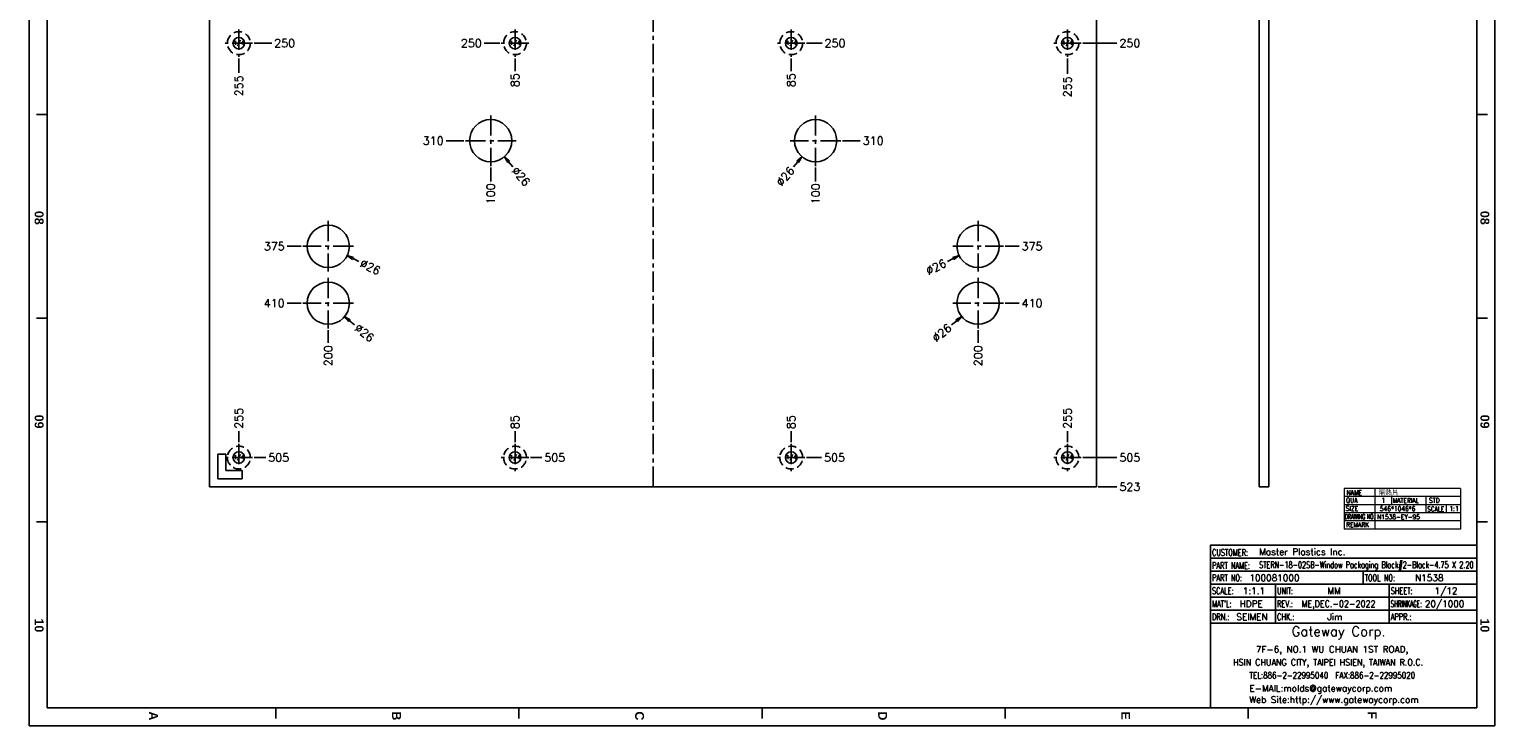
# Model space of a CAD drawing. Extents: x 2651 to 11825, y -3833 to 1075.
# Tile 52 of 256: x 2651 to 3553, y -2817 to -2389. Entities that reach past the tile are written whole.
import ezdxf
from ezdxf.enums import TextEntityAlignment as Align

# ---------------------------------------------------------------- set-up
doc = ezdxf.new("R2010")
doc.units = 0
doc.header["$LTSCALE"] = 10
for name, pattern in [('CENTER', [2, 1.25, -0.25, 0.25, -0.25]), ('DASHED', [0.75, 0.5, -0.25]), ('PHANTOM', [2.5, 1.25, -0.25, 0.25, -0.25, 0.25, -0.25])]:
    doc.linetypes.add(name, pattern=pattern)
doc.layers.get('0').update_dxf_attribs({"linetype": 'CONTINUOUS'})
doc.layers.get('Defpoints').update_dxf_attribs({"linetype": 'CONTINUOUS'})
for name, color, linetype in [('2', 7, 'CONTINUOUS'), ('95', 7, 'CONTINUOUS'), ('BOX', 4, 'CONTINUOUS'), ('CEN', 1, 'CENTER'), ('DEFAULT_3', 7, 'PHANTOM'), ('DIM', 3, 'CONTINUOUS'), ('TEXT', 4, 'CONTINUOUS')]:
    doc.layers.add(name, color=color, linetype=linetype)
doc.styles.add('china', font='txt')
doc.styles.add('romanc', font='romanc.shx')
doc.styles.get("Standard").update_dxf_attribs({"font": 'romans.shx'})
doc.dimstyles.new('T5', dxfattribs={"dimtxt": 5, "dimasz": 4, "dimexe": 1.5, "dimexo": 1, "dimgap": 1.5, "dimtad": 0, "dimrnd": 1.38778e-17, "dimzin": 9, "dimdsep": 46, "dimtxsty": 'Standard', "dimblk": 'CLOSED', "dimcen": 0, "dimclrd": 3, "dimclre": 3, "dimclrt": 3, "dimazin": 2, "dimtfac": 0.75, "dimtofl": 0, "dimtmove": 0, "dimatfit": 3, "dimfxl": 0, "dimtolj": 1, "dimarcsym": 0})

# ---------------------------------------------------------------- blocks, each defined once
blk = doc.blocks.new('*D2562')
at = {"layer": 'Defpoints', "color": 0}
for p in [(3034.68, -2147.36), (3298.14, -2397.36), (3320.2, -2397.36)]:
    blk.add_point(p, dxfattribs=at)
at = {"layer": 'DIM', "color": 3, "lineweight": -2}
blk.add_line((3299.14, -2397.36), (3320.2, -2397.36), dxfattribs=at)
at = {"layer": 'DIM', "color": 3, "insert": (3328.13, -2397.36), "char_height": 5, "attachment_point": 5}
blk.add_mtext('\\A1;250', dxfattribs=at)
blk = doc.blocks.new('_Closed')
at = {"color": 0, "linetype": 'ByBlock', "lineweight": -2}
for p, q in [((-1, 0.17), (0, 0)), ((-1, 0.17), (-1, -0.17)), ((0, 0), (-1, -0.17)), ((0, 0), (-1, 0))]:
    blk.add_line(p, q, dxfattribs=at)
blk = doc.blocks.new('*D2563')
at = {"layer": 'Defpoints', "color": 0}
for p in [(3034.68, -2147.36), (3298.14, -2652.36), (3320.2, -2652.36)]:
    blk.add_point(p, dxfattribs=at)
at = {"layer": 'DIM', "color": 3, "lineweight": -2}
blk.add_line((3299.14, -2652.36), (3320.2, -2652.36), dxfattribs=at)
at = {"layer": 'DIM', "color": 3, "insert": (3328.13, -2652.36), "char_height": 5, "attachment_point": 5}
blk.add_mtext('\\A1;505', dxfattribs=at)
blk = doc.blocks.new('*D2564')
at = {"layer": 'Defpoints', "color": 0}
for p in [(3034.68, -2147.36), (3307.68, -2670.36), (3320.2, -2670.36)]:
    blk.add_point(p, dxfattribs=at)
at = {"layer": 'DIM', "color": 3, "lineweight": -2}
blk.add_line((3308.68, -2670.36), (3320.2, -2670.36), dxfattribs=at)
at = {"layer": 'DIM', "color": 3, "insert": (3328.13, -2670.36), "char_height": 5, "attachment_point": 5}
blk.add_mtext('\\A1;523', dxfattribs=at)
blk = doc.blocks.new('*D2565')
at = {"layer": 'Defpoints', "color": 0}
for p in [(3034.68, -2147.36), (3289.68, -2636.15), (3289.68, -2643.9)]:
    blk.add_point(p, dxfattribs=at)
at = {"layer": 'DIM', "color": 3, "lineweight": -2}
blk.add_line((3289.68, -2642.9), (3289.68, -2636.15), dxfattribs=at)
at = {"layer": 'DIM', "color": 3, "insert": (3289.68, -2628.22), "char_height": 5, "attachment_point": 5, "rotation": 90}
blk.add_mtext('\\A1;255', dxfattribs=at)
blk = doc.blocks.new('*D2566')
at = {"layer": 'Defpoints', "color": 0}
for p in [(3034.68, -2147.36), (3119.68, -2636.15), (3119.68, -2643.9)]:
    blk.add_point(p, dxfattribs=at)
at = {"layer": 'DIM', "color": 3, "lineweight": -2}
blk.add_line((3119.68, -2642.9), (3119.68, -2636.15), dxfattribs=at)
at = {"layer": 'DIM', "color": 3, "insert": (3119.68, -2630.6), "char_height": 5, "attachment_point": 5, "rotation": 90}
blk.add_mtext('\\A1;85', dxfattribs=at)
blk = doc.blocks.new('*D2567')
at = {"layer": 'Defpoints', "color": 0}
for p in [(3034.68, -2147.36), (2949.68, -2636.15), (2949.68, -2643.9)]:
    blk.add_point(p, dxfattribs=at)
at = {"layer": 'DIM', "color": 3, "lineweight": -2}
blk.add_line((2949.68, -2642.9), (2949.68, -2636.15), dxfattribs=at)
at = {"layer": 'DIM', "color": 3, "insert": (2949.68, -2630.6), "char_height": 5, "attachment_point": 5, "rotation": 90}
blk.add_mtext('\\A1;85', dxfattribs=at)
blk = doc.blocks.new('*D2568')
at = {"layer": 'Defpoints', "color": 0}
for p in [(3034.68, -2147.36), (2779.68, -2636.15), (2779.68, -2643.9)]:
    blk.add_point(p, dxfattribs=at)
at = {"layer": 'DIM', "color": 3, "lineweight": -2}
blk.add_line((2779.68, -2642.9), (2779.68, -2636.15), dxfattribs=at)
at = {"layer": 'DIM', "color": 3, "insert": (2779.68, -2628.22), "char_height": 5, "attachment_point": 5, "rotation": 90}
blk.add_mtext('\\A1;255', dxfattribs=at)
blk = doc.blocks.new('*D2569')
at = {"layer": 'Defpoints', "color": 0}
for p in [(3034.68, -2147.36), (2788.14, -2652.36), (2796.27, -2652.36)]:
    blk.add_point(p, dxfattribs=at)
at = {"layer": 'DIM', "color": 3, "lineweight": -2}
blk.add_line((2789.14, -2652.36), (2796.27, -2652.36), dxfattribs=at)
at = {"layer": 'DIM', "color": 3, "insert": (2804.2, -2652.36), "char_height": 5, "attachment_point": 5}
blk.add_mtext('\\A1;505', dxfattribs=at)
blk = doc.blocks.new('*D2570')
at = {"layer": 'Defpoints', "color": 0}
for p in [(3034.68, -2147.36), (2958.14, -2652.36), (2966.17, -2652.36)]:
    blk.add_point(p, dxfattribs=at)
at = {"layer": 'DIM', "color": 3, "lineweight": -2}
blk.add_line((2959.14, -2652.36), (2966.17, -2652.36), dxfattribs=at)
at = {"layer": 'DIM', "color": 3, "insert": (2974.1, -2652.36), "char_height": 5, "attachment_point": 5}
blk.add_mtext('\\A1;505', dxfattribs=at)
blk = doc.blocks.new('*D2571')
at = {"layer": 'Defpoints', "color": 0}
for p in [(3034.68, -2147.36), (3128.14, -2652.36), (3138.41, -2652.36)]:
    blk.add_point(p, dxfattribs=at)
at = {"layer": 'DIM', "color": 3, "lineweight": -2}
blk.add_line((3129.14, -2652.36), (3138.41, -2652.36), dxfattribs=at)
at = {"layer": 'DIM', "color": 3, "insert": (3146.34, -2652.36), "char_height": 5, "attachment_point": 5}
blk.add_mtext('\\A1;505', dxfattribs=at)
blk = doc.blocks.new('*D2610')
at = {"layer": 'Defpoints', "color": 0}
for p in [(3034.68, -2147.36), (3298.14, -2397.36), (3320.2, -2397.36)]:
    blk.add_point(p, dxfattribs=at)
at = {"layer": 'DIM', "color": 3, "lineweight": -2}
blk.add_line((3299.14, -2397.36), (3320.2, -2397.36), dxfattribs=at)
at = {"layer": 'DIM', "color": 3, "insert": (3328.13, -2397.36), "char_height": 5, "attachment_point": 5}
blk.add_mtext('\\A1;250', dxfattribs=at)
blk = doc.blocks.new('*D2611')
at = {"layer": 'Defpoints', "color": 0}
for p in [(3034.68, -2147.36), (3234.68, -2572.96), (3234.68, -2581.8)]:
    blk.add_point(p, dxfattribs=at)
at = {"layer": 'DIM', "color": 3, "lineweight": -2}
blk.add_line((3234.68, -2573.96), (3234.68, -2581.8), dxfattribs=at)
at = {"layer": 'DIM', "color": 3, "insert": (3234.68, -2589.73), "char_height": 5, "attachment_point": 5, "rotation": 90}
blk.add_mtext('\\A1;200', dxfattribs=at)
blk = doc.blocks.new('*D2612')
at = {"layer": 'Defpoints', "color": 0}
for p in [(3034.68, -2147.36), (3250.28, -2557.36), (3259.99, -2557.36)]:
    blk.add_point(p, dxfattribs=at)
at = {"layer": 'DIM', "color": 3, "lineweight": -2}
blk.add_line((3251.28, -2557.36), (3259.99, -2557.36), dxfattribs=at)
at = {"layer": 'DIM', "color": 3, "insert": (3267.92, -2557.36), "char_height": 5, "attachment_point": 5}
blk.add_mtext('\\A1;410', dxfattribs=at)
blk = doc.blocks.new('*D2613')
at = {"layer": 'Defpoints', "color": 0}
for p in [(3034.68, -2147.36), (3250.28, -2522.36), (3259.99, -2522.36)]:
    blk.add_point(p, dxfattribs=at)
at = {"layer": 'DIM', "color": 3, "lineweight": -2}
blk.add_line((3251.28, -2522.36), (3259.99, -2522.36), dxfattribs=at)
at = {"layer": 'DIM', "color": 3, "insert": (3267.92, -2522.36), "char_height": 5, "attachment_point": 5}
blk.add_mtext('\\A1;375', dxfattribs=at)
blk = doc.blocks.new('*D2614')
at = {"layer": 'Defpoints', "color": 0}
for p in [(3034.68, -2147.36), (2834.68, -2572.96), (2834.68, -2581.8)]:
    blk.add_point(p, dxfattribs=at)
at = {"layer": 'DIM', "color": 3, "lineweight": -2}
blk.add_line((2834.68, -2573.96), (2834.68, -2581.8), dxfattribs=at)
at = {"layer": 'DIM', "color": 3, "insert": (2834.68, -2589.73), "char_height": 5, "attachment_point": 5, "rotation": 90}
blk.add_mtext('\\A1;200', dxfattribs=at)
blk = doc.blocks.new('*D2615')
at = {"layer": 'Defpoints', "color": 0}
for p in [(3034.68, -2147.36), (2809.37, -2557.36), (2819.08, -2557.36)]:
    blk.add_point(p, dxfattribs=at)
at = {"layer": 'DIM', "color": 3, "lineweight": -2}
blk.add_line((2818.08, -2557.36), (2809.37, -2557.36), dxfattribs=at)
at = {"layer": 'DIM', "color": 3, "insert": (2801.45, -2557.36), "char_height": 5, "attachment_point": 5}
blk.add_mtext('\\A1;410', dxfattribs=at)
blk = doc.blocks.new('*D2616')
at = {"layer": 'Defpoints', "color": 0}
for p in [(3034.68, -2147.36), (2809.37, -2522.36), (2819.08, -2522.36)]:
    blk.add_point(p, dxfattribs=at)
at = {"layer": 'DIM', "color": 3, "lineweight": -2}
blk.add_line((2818.08, -2522.36), (2809.37, -2522.36), dxfattribs=at)
at = {"layer": 'DIM', "color": 3, "insert": (2801.45, -2522.36), "char_height": 5, "attachment_point": 5}
blk.add_mtext('\\A1;375', dxfattribs=at)
blk = doc.blocks.new('*D2617')
at = {"layer": 'Defpoints', "color": 0}
for p in [(3034.68, -2147.36), (3134.68, -2472.96), (3134.68, -2482.48)]:
    blk.add_point(p, dxfattribs=at)
at = {"layer": 'DIM', "color": 3, "lineweight": -2}
blk.add_line((3134.68, -2473.96), (3134.68, -2482.48), dxfattribs=at)
at = {"layer": 'DIM', "color": 3, "insert": (3134.68, -2490.05), "char_height": 5, "attachment_point": 5, "rotation": 90}
blk.add_mtext('\\A1;100', dxfattribs=at)
blk = doc.blocks.new('*D2618')
at = {"layer": 'Defpoints', "color": 0}
for p in [(3034.68, -2147.36), (3150.28, -2457.36), (3162.17, -2457.36)]:
    blk.add_point(p, dxfattribs=at)
at = {"layer": 'DIM', "color": 3, "lineweight": -2}
blk.add_line((3151.28, -2457.36), (3162.17, -2457.36), dxfattribs=at)
at = {"layer": 'DIM', "color": 3, "insert": (3170.1, -2457.36), "char_height": 5, "attachment_point": 5}
blk.add_mtext('\\A1;310', dxfattribs=at)
blk = doc.blocks.new('*D2619')
at = {"layer": 'Defpoints', "color": 0}
for p in [(3034.68, -2147.36), (3289.68, -2405.82), (3289.68, -2416.26)]:
    blk.add_point(p, dxfattribs=at)
at = {"layer": 'DIM', "color": 3, "lineweight": -2}
blk.add_line((3289.68, -2406.82), (3289.68, -2416.26), dxfattribs=at)
at = {"layer": 'DIM', "color": 3, "insert": (3289.68, -2424.19), "char_height": 5, "attachment_point": 5, "rotation": 90}
blk.add_mtext('\\A1;255', dxfattribs=at)
blk = doc.blocks.new('*D2620')
at = {"layer": 'Defpoints', "color": 0}
for p in [(3034.68, -2147.36), (3119.68, -2405.82), (3119.68, -2414.55)]:
    blk.add_point(p, dxfattribs=at)
at = {"layer": 'DIM', "color": 3, "lineweight": -2}
blk.add_line((3119.68, -2406.82), (3119.68, -2414.55), dxfattribs=at)
at = {"layer": 'DIM', "color": 3, "insert": (3119.68, -2420.1), "char_height": 5, "attachment_point": 5, "rotation": 90}
blk.add_mtext('\\A1;85', dxfattribs=at)
blk = doc.blocks.new('*D2621')
at = {"layer": 'Defpoints', "color": 0}
for p in [(3034.68, -2147.36), (3128.14, -2397.36), (3138.68, -2397.36)]:
    blk.add_point(p, dxfattribs=at)
at = {"layer": 'DIM', "color": 3, "lineweight": -2}
blk.add_line((3129.14, -2397.36), (3138.68, -2397.36), dxfattribs=at)
at = {"layer": 'DIM', "color": 3, "insert": (3146.61, -2397.36), "char_height": 5, "attachment_point": 5}
blk.add_mtext('\\A1;250', dxfattribs=at)
blk = doc.blocks.new('*D2624')
at = {"layer": 'Defpoints', "color": 0}
for p in [(3034.68, -2147.36), (2934.68, -2472.96), (2934.68, -2482.48)]:
    blk.add_point(p, dxfattribs=at)
at = {"layer": 'DIM', "color": 3, "lineweight": -2}
blk.add_line((2934.68, -2473.96), (2934.68, -2482.48), dxfattribs=at)
at = {"layer": 'DIM', "color": 3, "insert": (2934.68, -2490.05), "char_height": 5, "attachment_point": 5, "rotation": 90}
blk.add_mtext('\\A1;100', dxfattribs=at)
blk = doc.blocks.new('*D2625')
at = {"layer": 'Defpoints', "color": 0}
for p in [(3034.68, -2147.36), (2907.2, -2457.36), (2919.08, -2457.36)]:
    blk.add_point(p, dxfattribs=at)
at = {"layer": 'DIM', "color": 3, "lineweight": -2}
blk.add_line((2918.08, -2457.36), (2907.2, -2457.36), dxfattribs=at)
at = {"layer": 'DIM', "color": 3, "insert": (2899.27, -2457.36), "char_height": 5, "attachment_point": 5}
blk.add_mtext('\\A1;310', dxfattribs=at)
blk = doc.blocks.new('*D2626')
at = {"layer": 'Defpoints', "color": 0}
for p in [(3034.68, -2147.36), (2949.68, -2405.82), (2949.68, -2414.55)]:
    blk.add_point(p, dxfattribs=at)
at = {"layer": 'DIM', "color": 3, "lineweight": -2}
blk.add_line((2949.68, -2406.82), (2949.68, -2414.55), dxfattribs=at)
at = {"layer": 'DIM', "color": 3, "insert": (2949.68, -2420.1), "char_height": 5, "attachment_point": 5, "rotation": 90}
blk.add_mtext('\\A1;85', dxfattribs=at)
blk = doc.blocks.new('*D2627')
at = {"layer": 'Defpoints', "color": 0}
for p in [(3034.68, -2147.36), (2930.68, -2397.36), (2941.23, -2397.36)]:
    blk.add_point(p, dxfattribs=at)
at = {"layer": 'DIM', "color": 3, "lineweight": -2}
blk.add_line((2940.23, -2397.36), (2930.68, -2397.36), dxfattribs=at)
at = {"layer": 'DIM', "color": 3, "insert": (2922.75, -2397.36), "char_height": 5, "attachment_point": 5}
blk.add_mtext('\\A1;250', dxfattribs=at)
blk = doc.blocks.new('*D2630')
at = {"layer": 'Defpoints', "color": 0}
for p in [(3034.68, -2147.36), (2779.68, -2405.82), (2779.68, -2415.67)]:
    blk.add_point(p, dxfattribs=at)
at = {"layer": 'DIM', "color": 3, "lineweight": -2}
blk.add_line((2779.68, -2406.82), (2779.68, -2415.67), dxfattribs=at)
at = {"layer": 'DIM', "color": 3, "insert": (2779.68, -2423.6), "char_height": 5, "attachment_point": 5, "rotation": 90}
blk.add_mtext('\\A1;255', dxfattribs=at)
blk = doc.blocks.new('*D2631')
at = {"layer": 'Defpoints', "color": 0}
for p in [(3034.68, -2147.36), (2788.14, -2397.36), (2799.92, -2397.36)]:
    blk.add_point(p, dxfattribs=at)
at = {"layer": 'DIM', "color": 3, "lineweight": -2}
blk.add_line((2789.14, -2397.36), (2799.92, -2397.36), dxfattribs=at)
at = {"layer": 'DIM', "color": 3, "insert": (2807.85, -2397.36), "char_height": 5, "attachment_point": 5}
blk.add_mtext('\\A1;250', dxfattribs=at)
blk = doc.blocks.new('*D2653')
at = {"layer": 'Defpoints', "color": 0}
for p in [(2824.62, -2549.13), (2844.75, -2565.59)]:
    blk.add_point(p, dxfattribs=at)
at = {"layer": 'DIM', "color": 3, "lineweight": -2}
blk.add_line((2850.94, -2570.65), (2847.84, -2568.12), dxfattribs=at)
at = {"layer": 'DIM', "color": 3, "lineweight": -2, "xscale": 4, "yscale": 4, "zscale": 4, "rotation": 140.7280013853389}
blk.add_blockref('_Closed', (2844.75, -2565.59), dxfattribs=at)
at = {"layer": 'DIM', "color": 3, "insert": (2856.99, -2575.59), "char_height": 5, "attachment_point": 5, "rotation": 320.728}
blk.add_mtext('\\A1;∅26', dxfattribs=at)
blk = doc.blocks.new('*D2654')
at = {"layer": 'Defpoints', "color": 0}
for p in [(2823.02, -2516.62), (2846.35, -2528.1)]:
    blk.add_point(p, dxfattribs=at)
at = {"layer": 'DIM', "color": 3, "lineweight": -2}
blk.add_line((2853.53, -2531.63), (2849.94, -2529.86), dxfattribs=at)
at = {"layer": 'DIM', "color": 3, "lineweight": -2, "xscale": 4, "yscale": 4, "zscale": 4, "rotation": 153.80858489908}
blk.add_blockref('_Closed', (2846.35, -2528.1), dxfattribs=at)
at = {"layer": 'DIM', "color": 3, "insert": (2860.54, -2535.07), "char_height": 5, "attachment_point": 5, "rotation": 333.80858}
blk.add_mtext('\\A1;∅26', dxfattribs=at)
blk = doc.blocks.new('*D2655')
at = {"layer": 'Defpoints', "color": 0}
for p in [(2926.27, -2447.45), (2943.09, -2467.27)]:
    blk.add_point(p, dxfattribs=at)
at = {"layer": 'DIM', "color": 3, "lineweight": -2}
blk.add_line((2948.27, -2473.37), (2945.68, -2470.32), dxfattribs=at)
at = {"layer": 'DIM', "color": 3, "lineweight": -2, "xscale": 4, "yscale": 4, "zscale": 4, "rotation": 130.3122197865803}
blk.add_blockref('_Closed', (2943.09, -2467.27), dxfattribs=at)
at = {"layer": 'DIM', "color": 3, "insert": (2953.32, -2479.33), "char_height": 5, "attachment_point": 5, "rotation": 310.31222}
blk.add_mtext('\\A1;∅26', dxfattribs=at)
blk = doc.blocks.new('*D2659')
at = {"layer": 'Defpoints', "color": 0}
for p in [(3244.75, -2549.13), (3224.62, -2565.59)]:
    blk.add_point(p, dxfattribs=at)
at = {"layer": 'DIM', "color": 3, "lineweight": -2}
blk.add_line((3218.43, -2570.65), (3221.52, -2568.12), dxfattribs=at)
at = {"layer": 'DIM', "color": 3, "lineweight": -2, "xscale": 4, "yscale": 4, "zscale": 4, "rotation": 39.27199861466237}
blk.add_blockref('_Closed', (3224.62, -2565.59), dxfattribs=at)
at = {"layer": 'DIM', "color": 3, "insert": (3212.38, -2575.59), "char_height": 5, "attachment_point": 5, "rotation": 39.272}
blk.add_mtext('\\A1;∅26', dxfattribs=at)
blk = doc.blocks.new('*D2660')
at = {"layer": 'Defpoints', "color": 0}
for p in [(3246.35, -2516.62), (3223.02, -2528.1)]:
    blk.add_point(p, dxfattribs=at)
at = {"layer": 'DIM', "color": 3, "lineweight": -2}
blk.add_line((3215.84, -2531.63), (3219.43, -2529.86), dxfattribs=at)
at = {"layer": 'DIM', "color": 3, "lineweight": -2, "xscale": 4, "yscale": 4, "zscale": 4, "rotation": 26.19141510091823}
blk.add_blockref('_Closed', (3223.02, -2528.1), dxfattribs=at)
at = {"layer": 'DIM', "color": 3, "insert": (3208.83, -2535.07), "char_height": 5, "attachment_point": 5, "rotation": 26.19142}
blk.add_mtext('\\A1;∅26', dxfattribs=at)
blk = doc.blocks.new('*D2661')
at = {"layer": 'Defpoints', "color": 0}
for p in [(3143.09, -2447.45), (3126.27, -2467.27)]:
    blk.add_point(p, dxfattribs=at)
at = {"layer": 'DIM', "color": 3, "lineweight": -2}
blk.add_line((3121.1, -2473.37), (3123.69, -2470.32), dxfattribs=at)
at = {"layer": 'DIM', "color": 3, "lineweight": -2, "xscale": 4, "yscale": 4, "zscale": 4, "rotation": 49.68778021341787}
blk.add_blockref('_Closed', (3126.27, -2467.27), dxfattribs=at)
at = {"layer": 'DIM', "color": 3, "insert": (3116.05, -2479.33), "char_height": 5, "attachment_point": 5, "rotation": 49.68778}
blk.add_mtext('\\A1;∅26', dxfattribs=at)
blk = doc.blocks.new('QQQ')
at = {"color": 4}
for p, q in [((-1111.2, 1687.08), (-1117.2, 1687.08)), ((-305.2, 1687.08), (-311.2, 1687.08)), ((-1111.2, 1573.08), (-1117.2, 1573.08)), ((-305.2, 1573.08), (-311.2, 1573.08)), ((-1111.2, 1459.08), (-1117.2, 1459.08)), ((-305.2, 1459.08), (-311.2, 1459.08)), ((-983.2, 1349.08), (-983.2, 1355.08)), ((-847.2, 1349.08), (-847.2, 1355.08)), ((-711.2, 1349.08), (-711.2, 1355.08)), ((-575.2, 1349.08), (-575.2, 1355.08)), ((-439.2, 1349.08), (-439.2, 1355.08))]:
    blk.add_line(p, q, dxfattribs=at)
at = {"layer": 'BOX', "color": 3}
for points in [[(-1121.2, 2485.08), (-1121.2, 1345.08), (-301.2, 1345.08), (-301.2, 2485.08)], [(-1111.2, 2475.08), (-1111.2, 1355.08), (-311.2, 1355.08), (-311.2, 2475.08)]]:
    blk.add_lwpolyline(points, close=True, dxfattribs=at)
at = {"color": 4, "char_height": 5, "attachment_point": 1, "rotation": 270}
for s, width, heights, insert in [('{\\fArial|b1|i0|c0|p34;\\C6;08}', 8, [0], (-1113.2, 1633.08)), ('{\\fArial|b1|i0|c0|p34;\\C6;08}', 8, [0], (-304.2, 1633.08)), ('{\\fArial|b1|i0|c0|p34;\\C6;09}', 8, [5.81], (-1113.2, 1519.08)), ('{\\fArial|b1|i0|c0|p34;\\C6;09}', 8, [5.81], (-304.2, 1519.08)), ('{\\fArial|b1|i0|c0|p34;\\C6;10}', 8, [0], (-1113.2, 1405.08)), ('{\\fArial|b1|i0|c0|p34;\\C6;10}', 8, [0], (-304.2, 1405.08)), ('{\\fArial|b1|i0|c0|p34;\\C6;A}', 6, [0], (-1049.2, 1353.08)), ('{\\fArial|b1|i0|c0|p34;\\C6;B}', 6, [0], (-913.2, 1353.08)), ('{\\fArial|b1|i0|c0|p34;\\C6;C}', 6, [0], (-777.2, 1353.08)), ('{\\fArial|b1|i0|c0|p34;\\C6;D}', 6, [0], (-641.2, 1353.08)), ('{\\fArial|b1|i0|c0|p34;\\C6;E}', 6, [0], (-505.2, 1353.08)), ('{\\fArial|b1|i0|c0|p34;\\C6;F}', 6, [0], (-367.2, 1353.08))]:
    blk.add_mtext_dynamic_manual_height_columns(s, width=width, gutter_width=12.5, heights=heights, dxfattribs=dict(at, insert=insert))

msp = doc.modelspace()

# ---------------------------------------------------------------- linework, layer by layer
at = {"lineweight": 0}
for p, q in [((3531.684, -2671.358), (3459.985, -2671.358)), ((3459.985, -2671.358), (3459.985, -2696.358)), ((3531.684, -2676.358), (3459.985, -2676.358)), ((3478.982, -2671.358), (3478.982, -2696.358)), ((3489.075, -2676.358), (3489.075, -2681.358)), ((3510.254, -2676.358), (3510.254, -2686.358)), ((3531.684, -2671.358), (3531.684, -2696.358)), ((3531.684, -2681.358), (3459.985, -2681.358)), ((3531.684, -2686.358), (3459.985, -2686.358)), ((3522.768, -2681.358), (3522.768, -2686.358)), ((3531.684, -2691.358), (3459.985, -2691.358)), ((3531.684, -2696.358), (3459.985, -2696.358))]:
    msp.add_line(p, q, dxfattribs=at)
at = {"color": 3}
msp.add_lwpolyline([(3541.684, -2806.358), (3377.684, -2806.358), (3377.684, -2706.358), (3541.684, -2706.358)], close=True, dxfattribs=at)
at = {"layer": '2', "color": 2, "linetype": 'CENTER'}
msp.add_line((3034.684, -2670.358), (3034.684, -1624.358), dxfattribs=at)
at = {"layer": '95', "color": 7, "linetype": 'Continuous'}
for p, q in [((2761.684, -1624.358), (2761.684, -2670.358)), ((3307.684, -2670.358), (3307.684, -1624.358)), ((3407.684, -2670.358), (3407.684, -1624.358)), ((3413.684, -2670.358), (3413.684, -1624.358)), ((2766.684, -2650.358), (2771.684, -2650.358)), ((2766.684, -2665.358), (2766.684, -2650.358)), ((2771.684, -2650.358), (2771.684, -2660.358)), ((2771.684, -2660.358), (2781.684, -2660.358)), ((2781.684, -2660.358), (2781.684, -2665.358)), ((2781.684, -2665.358), (2766.684, -2665.358)), ((2761.684, -2670.358), (3307.684, -2670.358)), ((3413.684, -2670.358), (3407.684, -2670.358))]:
    msp.add_line(p, q, dxfattribs=at)
at = {"layer": '95', "color": 6, "linetype": 'DASHED'}
for centre in [(2779.684, -2397.358), (2949.684, -2397.358), (3119.684, -2397.358), (3289.684, -2397.358)]:
    msp.add_circle(centre, 7.049, dxfattribs=at)
at = {"layer": '95', "color": 7, "linetype": 'Continuous'}
for centre, radius in [((2779.684, -2397.358), 3.556), ((2949.684, -2397.358), 3.556), ((3119.684, -2397.358), 3.556), ((3289.684, -2397.358), 3.556), ((2934.684, -2457.358), 13), ((3234.684, -2522.358), 13)]:
    msp.add_circle(centre, radius, dxfattribs=at)
at = {"layer": '95', "color": 7, "linetype": 'Continuous', "extrusion": (0, 0, -1)}
for centre, radius in [((-3134.684, -2457.358), 13), ((-2834.684, -2522.358), 13), ((-2834.684, -2557.358), 13), ((-3234.684, -2557.358), 13), ((-2779.684, -2652.358), 3.556), ((-2949.684, -2652.358), 3.556), ((-3119.684, -2652.358), 3.556), ((-3289.684, -2652.358), 3.556)]:
    msp.add_circle(centre, radius, dxfattribs=at)
at = {"layer": '95', "color": 6, "linetype": 'DASHED', "extrusion": (0, 0, -1)}
for centre in [(-2779.684, -2652.358), (-2949.684, -2652.358), (-3119.684, -2652.358), (-3289.684, -2652.358)]:
    msp.add_circle(centre, 7.049, dxfattribs=at)
at = {"layer": 'CEN'}
for p, q in [((2779.684, -2388.9), (2779.684, -2405.816)), ((2949.684, -2388.9), (2949.684, -2405.816)), ((3119.684, -2388.9), (3119.684, -2405.816)), ((3289.684, -2388.9), (3289.684, -2405.816)), ((2788.142, -2397.358), (2771.226, -2397.358)), ((2958.142, -2397.358), (2941.226, -2397.358)), ((3128.142, -2397.358), (3111.226, -2397.358)), ((3298.142, -2397.358), (3281.226, -2397.358)), ((2934.684, -2441.758), (2934.684, -2472.958)), ((3134.684, -2441.758), (3134.684, -2472.958)), ((2919.084, -2457.358), (2950.284, -2457.358)), ((3150.284, -2457.358), (3119.084, -2457.358)), ((2834.684, -2506.758), (2834.684, -2537.958)), ((3234.684, -2506.758), (3234.684, -2537.958)), ((2850.284, -2522.358), (2819.084, -2522.358)), ((3219.084, -2522.358), (3250.284, -2522.358)), ((2834.684, -2541.758), (2834.684, -2572.958)), ((3234.684, -2541.758), (3234.684, -2572.958)), ((2850.284, -2557.358), (2819.084, -2557.358)), ((3250.284, -2557.358), (3219.084, -2557.358)), ((2779.684, -2643.9), (2779.684, -2660.816)), ((2949.684, -2643.9), (2949.684, -2660.816)), ((3119.684, -2643.9), (3119.684, -2660.816)), ((3289.684, -2643.9), (3289.684, -2660.816)), ((2788.142, -2652.358), (2771.226, -2652.358)), ((2958.142, -2652.358), (2941.226, -2652.358)), ((3128.142, -2652.358), (3111.226, -2652.358)), ((3298.142, -2652.358), (3281.226, -2652.358))]:
    msp.add_line(p, q, dxfattribs=at)
at = {"layer": 'DEFAULT_3', "color": 3, "linetype": 'Continuous'}
for p, q in [((3377.684, -2714.358), (3541.684, -2714.358)), ((3377.684, -2722.358), (3541.684, -2722.358)), ((3471.684, -2730.358), (3471.684, -2722.358)), ((3377.684, -2730.358), (3541.684, -2730.358)), ((3417.684, -2754.358), (3417.684, -2730.358)), ((3487.684, -2754.358), (3487.684, -2730.358)), ((3377.684, -2738.358), (3541.684, -2738.358)), ((3377.684, -2746.358), (3541.684, -2746.358)), ((3377.684, -2754.358), (3541.684, -2754.358))]:
    msp.add_line(p, q, dxfattribs=at)

# ---------------------------------------------------------------- block references
at = {"layer": 'DIM', "xscale": 1.1, "yscale": 1.1, "zscale": 1.1}
msp.add_blockref('QQQ', (3884.005, -4296.947), dxfattribs=at)

# ---------------------------------------------------------------- texts
at = {"color": 6, "style": 'china'}
msp.add_text('隔熱片 ', height=3, dxfattribs=at).set_placement((3481.083, -2675.257))
at = {"color": 6, "linetype": 'Continuous', "lineweight": 0, "style": 'romanc', "width": 0.8}
for s, height, p in [('1', 3.06, (3482.887, -2680.194)), ('STD', 3, (3512.254, -2680.204)), ('N1538-EY-95', 3, (3480.301, -2690.367)), ('546*1046*6', 3, (3481.961, -2685.33)), ('1:1', 3, (3524.809, -2685.282))]:
    msp.add_text(s, height=height, dxfattribs=at).set_placement(p)
at = {"color": 7, "lineweight": 0, "ltscale": 2, "style": 'romanc'}
for s, width, p in [('MATERIAL', 0.8, (3489.867, -2680.271)), ('SCALE', 0.7, (3511.182, -2685.528))]:
    msp.add_text(s, height=3, dxfattribs=dict(at, width=width)).set_placement(p)
for tag, text, width, p in [('QUA', '1', 0.8, (3464.702, -2678.832)), ('NAME', '', 0.8, (3466.255, -2673.91)), ('DRAWING', '', 0.6, (3466.663, -2688.723)), ('SIZE', '', 0.8, (3464.81, -2683.696)), ('NO.', '', 0.6, (3476.507, -2688.65)), ('REMARK', '', 0.8, (3468.301, -2693.723))]:
    msp.add_attdef(tag, text=text, height=3, dxfattribs=dict(at, width=width)).set_placement(p, align=Align.MIDDLE)
at = {"layer": 'DEFAULT_3', "color": 6, "linetype": 'Continuous'}
for s, width, p in [('CUSTOMER:', 0.7, (3378.684, -2712.781)), ('PART NAME:', 0.7, (3378.684, -2720.781)), ('SCALE:', 0.7, (3378.684, -2736.358)), ('PART NO:', 0.7, (3378.684, -2728.358)), ('UNIT:', 0.7, (3418.684, -2736.358)), ('TOOL NO:', 0.7, (3472.684, -2728.358)), ('SHEET:', 0.7, (3488.684, -2736.358)), ("MAT'L:", 0.7, (3378.684, -2744.358)), ('REV.:', 0.7, (3418.684, -2744.358)), ('SHRINKAGE:', 0.5, (3488.684, -2744.358)), ('DRN.:', 0.7, (3378.684, -2752.358)), ('CHK.:', 0.7, (3418.684, -2752.358)), ('APPR.:', 0.7, (3488.684, -2752.358))]:
    msp.add_text(s, height=4, dxfattribs=dict(at, width=width)).set_placement(p)
at = {"layer": 'DEFAULT_3', "color": 7, "linetype": 'Continuous'}
for s, height, p in [('Master Plastics Inc.', 4, (3407.684, -2712.358)), ('1:1.1', 4, (3397.684, -2736.358)), ('100081000', 4, (3401.684, -2728.358)), ('MM', 4, (3449.684, -2736.358)), ('N1538', 4, (3503.684, -2728.358)), ('1/12', 4, (3515.684, -2736.358)), ('HDPE', 4, (3395.684, -2744.358)), ('20/1000', 4, (3509.684, -2744.358)), ('SEIMEN', 4, (3393.684, -2752.358)), ('Jim', 4, (3449.684, -2752.358)), ('Gateway Corp.', 6, (3427.684, -2762.358))]:
    msp.add_text(s, height=height, dxfattribs=at).set_placement(p)
for s, width, p in [('STERN-18-02SB-Window Packaging Block#2-Black-4.75 X 2.20', 0.6, (3407.684, -2720.358)), ('ME,DEC.-02-2022', 0.9, (3433.684, -2744.358))]:
    msp.add_text(s, height=4, dxfattribs=dict(at, width=width)).set_placement(p)
at = {"layer": 'DEFAULT_3', "color": 4, "linetype": 'Continuous'}
msp.add_text('7F-6, NO.1 WU CHUAN 1ST ROAD,', height=4, dxfattribs=at).set_placement((3405.684, -2772.358))
at = {"layer": 'DEFAULT_3', "color": 4, "linetype": 'Continuous', "width": 0.9}
msp.add_text('HSIN CHUANG CITY, TAIPEI HSIEN, TAIWAN R.O.C.', height=4, dxfattribs=at).set_placement((3391.684, -2780.358))
at = {"layer": 'DEFAULT_3', "color": 3, "linetype": 'Continuous', "width": 0.8}
msp.add_text('TEL:886-2-22995040  FAX:886-2-22995020', height=4, dxfattribs=at).set_placement((3401.684, -2788.358))
at = {"layer": 'DEFAULT_3', "color": 3, "linetype": 'Continuous'}
for s, p in [('E-MAIL:molds@gatewaycorp.com', (3401.684, -2796.358)), ('Web Site:http://www.gatewaycorp.com', (3401.684, -2803.358))]:
    msp.add_text(s, height=4, dxfattribs=at).set_placement(p)
at = {"layer": 'TEXT'}
for p in [(2779.684, -2397.358), (2949.684, -2397.358), (3119.684, -2397.358), (3289.684, -2397.358), (2779.684, -2652.358), (2949.684, -2652.358), (3119.684, -2652.358), (3289.684, -2652.358)]:
    msp.add_text('1/4', height=2.5, dxfattribs=at).set_placement(p, align=Align.MIDDLE)

# ---------------------------------------------------------------- dimensions: what is measured, and where the dimension line sits
at = {"layer": 'DIM'}
for feature_location, offset, dtype, picture, middle in [((2779.684, -2643.9), (0, 7.749), 1, '*D2568', (2779.684, -2628.223)), ((2779.684, -2405.816), (0, -9.858), 1, '*D2630', (2779.684, -2423.603)), ((2788.142, -2652.358), (8.129, 0), 0, '*D2569', (2804.2, -2652.358)), ((2788.142, -2397.358), (11.78, 0), 0, '*D2631', (2807.851, -2397.358)), ((2819.084, -2557.358), (-9.71, 0), 0, '*D2615', (2801.445, -2557.358)), ((2819.084, -2522.358), (-9.71, 0), 0, '*D2616', (2801.445, -2522.358)), ((2834.684, -2572.958), (0, -8.845), 1, '*D2614', (2834.684, -2589.731)), ((2919.084, -2457.358), (-11.889, 0), 0, '*D2625', (2899.267, -2457.358)), ((2941.226, -2397.358), (-10.543, 0), 0, '*D2627', (2922.755, -2397.358)), ((2934.684, -2472.958), (0, -9.52), 1, '*D2624', (2934.684, -2490.049)), ((2949.684, -2643.9), (0, 7.749), 1, '*D2567', (2949.684, -2630.603)), ((2949.684, -2405.816), (0, -8.738), 1, '*D2626', (2949.684, -2420.102)), ((2958.142, -2652.358), (8.024, 0), 0, '*D2570', (2974.095, -2652.358)), ((3298.142, -2397.358), (22.062, 0), 0, '*D2562', (3328.133, -2397.358)), ((3298.142, -2652.358), (22.062, 0), 0, '*D2563', (3328.133, -2652.358)), ((3307.684, -2670.358), (12.52, 0), 0, '*D2564', (3328.133, -2670.358)), ((3289.684, -2643.9), (0, 7.749), 1, '*D2565', (3289.684, -2628.223)), ((3119.684, -2643.9), (0, 7.749), 1, '*D2566', (3119.684, -2630.603)), ((3128.142, -2652.358), (10.269, 0), 0, '*D2571', (3146.34, -2652.358)), ((3298.142, -2397.358), (22.062, 0), 0, '*D2610', (3328.133, -2397.358)), ((3234.684, -2572.958), (0, -8.845), 1, '*D2611', (3234.684, -2589.731)), ((3250.284, -2557.358), (9.71, 0), 0, '*D2612', (3267.923, -2557.358)), ((3250.284, -2522.358), (9.71, 0), 0, '*D2613', (3267.923, -2522.358)), ((3134.684, -2472.958), (0, -9.52), 1, '*D2617', (3134.684, -2490.049)), ((3150.284, -2457.358), (11.889, 0), 0, '*D2618', (3170.102, -2457.358)), ((3289.684, -2405.816), (0, -10.443), 1, '*D2619', (3289.684, -2424.187)), ((3119.684, -2405.816), (0, -8.738), 1, '*D2620', (3119.684, -2420.102)), ((3128.142, -2397.358), (10.543, 0), 0, '*D2621', (3146.613, -2397.358))]:
    dim = msp.add_ordinate_dim(feature_location=feature_location, offset=offset, dtype=dtype, origin=(3034.684, -2147.358), dimstyle='T5', dxfattribs=at)
    dim.commit()
    dim.dimension.update_dxf_attribs({"geometry": picture, "text_midpoint": middle})
for p1, p2, picture, middle in [((2926.274, -2447.445), (2943.094, -2467.271), '*D2655', (2953.322, -2479.326)), ((3143.094, -2447.445), (3126.274, -2467.271), '*D2661', (3116.046, -2479.326)), ((2823.019, -2516.62), (2846.349, -2528.096), '*D2654', (2860.536, -2535.074)), ((3246.349, -2516.62), (3223.019, -2528.096), '*D2660', (3208.833, -2535.074)), ((2824.62, -2549.129), (2844.748, -2565.587), '*D2653', (2856.987, -2575.594)), ((3244.748, -2549.129), (3224.62, -2565.587), '*D2659', (3212.381, -2575.594))]:
    dim = msp.add_diameter_dim_2p(p1=p1, p2=p2, dimstyle='T5', dxfattribs=at)
    dim.commit()
    dim.dimension.update_dxf_attribs({"geometry": picture, "text_midpoint": middle})

doc.saveas('drawing.dxf')
